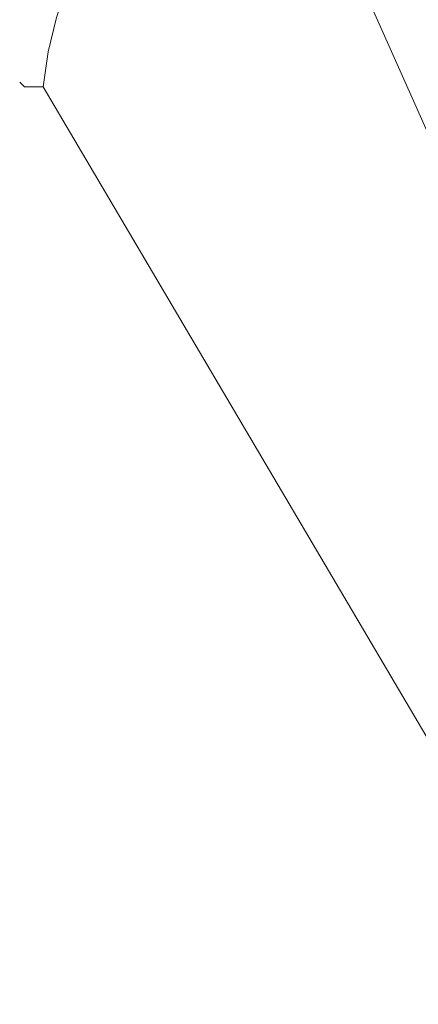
# Model space of a CAD drawing. Header units: inches. Extents: x 158416 to 160804, y 432611 to 437652.
# Tile 57 of 193: x 159121 to 159149, y 433212 to 433282. Entities that reach past the tile are written whole.
import ezdxf

# ---------------------------------------------------------------- set-up
doc = ezdxf.new("R2010")
doc.units = ezdxf.units.IN
doc.header["$MEASUREMENT"] = 0
doc.layers.add('4.2-K&L-MIDDENSPANNING', color=10, linetype='Continuous')
doc.layers.add('4.2-K&L-SIGNAAL UPC', color=222, linetype='Continuous')

msp = doc.modelspace()

# ---------------------------------------------------------------- linework, layer by layer
at = {"layer": '4.2-K&L-MIDDENSPANNING', "linetype": 'Continuous', "lineweight": 0, "ltscale": 1.75}
msp.add_polyline3d([(159225, 433105, 0), (159224.348, 433107.068, 0), (159223.433, 433109.033, 0), (159223.233, 433109.633, 0), (159140.667, 433294.667, 0), (159140.667, 433295.667, 0), (159185.433, 433438.3, 0)], dxfattribs=at)
at = {"layer": '4.2-K&L-SIGNAAL UPC', "linetype": 'Continuous', "lineweight": 0, "ltscale": 1.75}
for points in [[(159224.667, 433104, 0), (159224, 433104.667, 0), (159224, 433105.333, 0), (159122.667, 433277, 0), (159123.02, 433279.486, 0), (159123.611, 433281.927, 0), (159124.433, 433284.3, 0), (159139.216, 433332.029, 0), (159226.067, 433611.967, 0), (159229.433, 433620.3, 0), (159237.733, 433638.633, 0), (159238.067, 433639.3, 0), (159240.667, 433644.667, 0), (159241.067, 433645.3, 0), (159241.308, 433645.801, 0), (159241.622, 433646.26, 0), (159242, 433646.667, 0), (159242.378, 433648.758, 0), (159242.49, 433650.881, 0), (159242.333, 433653, 0)], [(159122.667, 433277, 0), (159121.333, 433277, 0), (159121, 433277.333, 0)], [(159122.667, 433277, 0), (159121.333, 433277, 0), (159121, 433277.333, 0)]]:
    msp.add_polyline3d(points, dxfattribs=at)

doc.saveas('drawing.dxf')
